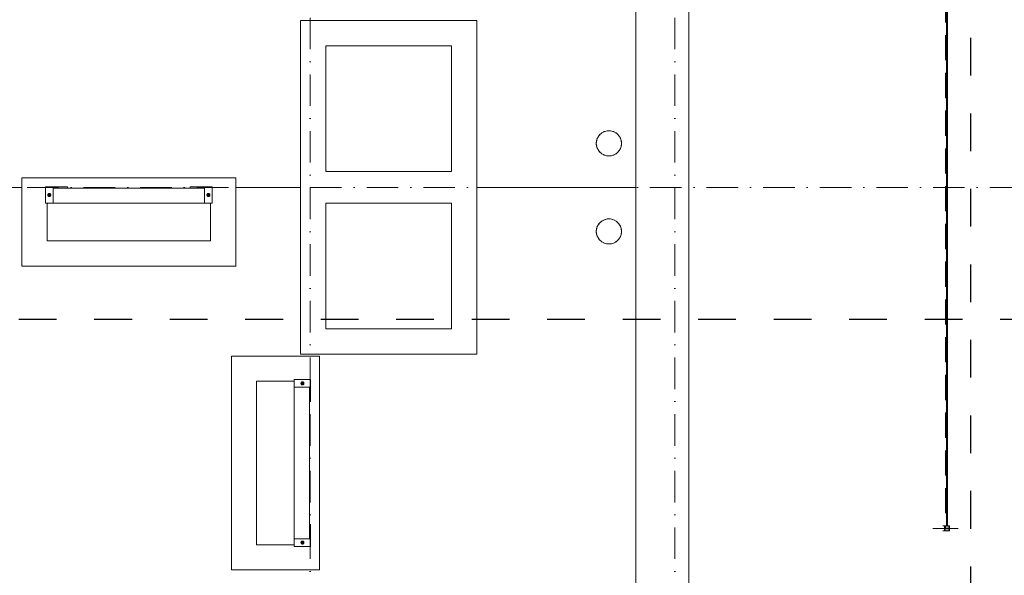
# Model space of a CAD drawing. Header units: millimetres. Extents: x -3176 to 162662, y -36434 to 57907.
# Tile 139 of 155: x 148569 to 156394, y 19523 to 23938. Entities that reach past the tile are written whole.
import ezdxf

# ---------------------------------------------------------------- set-up
doc = ezdxf.new("R2010")
doc.units = ezdxf.units.MM
for name, pattern in [('1-Sheet - 32170-CIV-6170-DW-2035-015-01 - RZUTY$0$A_Dash_3_0mm', [60, 30, -30]), ('1-Sheet - 32170-CIV-6170-DW-2035-015-01 - RZUTY$0$A_Dash_Dot_2_5mm_Axis', [45, 25, -10, 0, -10]), ('1-Sheet - 32170-CIV-6170-DW-2035-015-01 - RZUTY$0$A_Hidden_2_0mm', [30, 20, -10])]:
    doc.linetypes.add(name, pattern=pattern)
doc.layers.get('0').update_dxf_attribs({"lineweight": 5})
for name, color, linetype, lineweight in [('1-Sheet - 32170-CIV-6170-DW-2035-015-01 - RZUTY$0$A-DETL', 8, 'Continuous', 0), ('1-Sheet - 32170-CIV-6170-DW-2035-015-01 - RZUTY$0$A-DETL-MBND', 5, 'Continuous', 9), ('1-Sheet - 32170-CIV-6170-DW-2035-015-01 - RZUTY$0$G-ANNO-SYMB', 8, 'Continuous', 0), ('1-Sheet - 32170-CIV-6170-DW-2035-015-01 - RZUTY$0$S-GRID', 8, 'Continuous', 0)]:
    doc.layers.add(name, color=color, linetype=linetype, lineweight=lineweight)

# ---------------------------------------------------------------- blocks, each defined once
blk = doc.blocks.new('1-Sheet - 32170-CIV-6170-DW-2035-015-01 - RZUTY$0$A_Roof_Linear_Guard_System - Pole_4x4_H_50_L_150-1176524-B2_101_AG_DACH - Dep_PW')
at = {"layer": '1-Sheet - 32170-CIV-6170-DW-2035-015-01 - RZUTY$0$A-DETL-MBND'}
for p, q in [((6554.72, -130), (6554.72, -547)), ((6555.72, -547), (6555.72, -130)), ((6553.16, -547), (6551.99, -547)), ((6553.16, -547), (6553.16, -551)), ((6554.22, -547), (6553.16, -547)), ((6554.22, -547), (6554.22, -551)), ((6556.22, -547), (6554.22, -547)), ((6557.16, -547), (6556.22, -547)), ((6556.22, -551), (6556.22, -547)), ((6557.16, -551), (6557.16, -547)), ((6551.99, -551), (6553.16, -551)), ((6553.16, -551), (6554.22, -551)), ((6554.22, -551), (6556.22, -551)), ((6556.22, -551), (6557.16, -551))]:
    blk.add_line(p, q, dxfattribs=at)
blk = doc.blocks.new('1-Sheet - 32170-CIV-6170-DW-2035-015-01 - RZUTY')
at = {"layer": '1-Sheet - 32170-CIV-6170-DW-2035-015-01 - RZUTY$0$A-DETL', "linetype": '1-Sheet - 32170-CIV-6170-DW-2035-015-01 - RZUTY$0$A_Hidden_2_0mm'}
for p, q in [((12143.49, 293), (12143.49, -549)), ((12153.49, -549), (12133.49, -549))]:
    blk.add_line(p, q, dxfattribs=at)
at = {"layer": '1-Sheet - 32170-CIV-6170-DW-2035-015-01 - RZUTY$0$A-DETL-MBND'}
for p, q in [((11897.49, 34.5), (11897.49, -749)), ((11939.49, -707), (11939.49, 34.5)), ((11630.99, -410.5), (11630.99, -145.5)), ((11630.99, -145.5), (11770.99, -145.5)), ((11770.99, -145.5), (11770.99, -410.5)), ((11650.99, -165.5), (11650.99, -265.5)), ((11750.99, -165.5), (11650.99, -165.5)), ((11750.99, -265.5), (11750.99, -165.5)), ((11650.99, -265.5), (11750.99, -265.5)), ((11409.49, -340.5), (11409.49, -270.5)), ((11409.49, -270.5), (11579.49, -270.5)), ((11579.49, -270.5), (11579.49, -340.5)), ((11409.49, -278), (11359.35, -278)), ((11428.24, -277.5), (11428.24, -290.5)), ((11445.74, -277.5), (11428.24, -277.5)), ((11428.24, -277.5), (11428.24, -290.5)), ((11445.74, -277.5), (11428.24, -277.5)), ((11434.24, -290.5), (11434.24, -278.5)), ((11554.74, -278.5), (11434.24, -278.5)), ((11434.24, -290.5), (11434.24, -278.5)), ((11554.74, -278.5), (11434.24, -278.5)), ((11445.74, -278.5), (11445.74, -277.5)), ((11445.74, -278.5), (11445.74, -277.5)), ((11560.74, -277.5), (11543.24, -277.5)), ((11543.24, -277.5), (11543.24, -278.5)), ((11560.74, -277.5), (11543.24, -277.5)), ((11543.24, -277.5), (11543.24, -278.5)), ((11554.74, -278.5), (11554.74, -290.5)), ((11554.74, -278.5), (11554.74, -290.5)), ((11560.74, -290.5), (11560.74, -277.5)), ((11560.74, -290.5), (11560.74, -277.5)), ((11630.99, -278), (11579.49, -278)), ((11897.59, -278), (11770.99, -278)), ((11430.04, -284), (11430.07, -283.76)), ((11430.04, -284), (11430.07, -283.76)), ((11430.07, -284.23), (11430.04, -284)), ((11430.04, -284), (11430.07, -284.23)), ((11430.07, -284.23), (11430.04, -284)), ((11430.04, -284), (11430.07, -284.23)), ((11430.07, -283.76), (11430.13, -283.54)), ((11430.13, -283.54), (11430.07, -283.76)), ((11430.07, -283.76), (11430.13, -283.54)), ((11430.13, -283.54), (11430.07, -283.76)), ((11430.13, -284.46), (11430.07, -284.23)), ((11430.07, -284.23), (11430.13, -284.46)), ((11430.13, -284.46), (11430.07, -284.23)), ((11430.07, -284.23), (11430.13, -284.46)), ((11430.13, -283.54), (11430.24, -283.33)), ((11430.24, -283.33), (11430.13, -283.54)), ((11430.13, -283.54), (11430.24, -283.33)), ((11430.24, -283.33), (11430.13, -283.54)), ((11430.24, -284.66), (11430.13, -284.46)), ((11430.13, -284.46), (11430.24, -284.66)), ((11430.24, -284.66), (11430.13, -284.46)), ((11430.13, -284.46), (11430.24, -284.66)), ((11430.24, -283.33), (11430.39, -283.15)), ((11430.39, -283.15), (11430.24, -283.33)), ((11430.24, -283.33), (11430.39, -283.15)), ((11430.39, -283.15), (11430.24, -283.33)), ((11430.39, -284.85), (11430.24, -284.66)), ((11430.24, -284.66), (11430.39, -284.85)), ((11430.39, -284.85), (11430.24, -284.66)), ((11430.24, -284.66), (11430.39, -284.85)), ((11430.29, -283.45), (11431.24, -282.9)), ((11430.29, -283.45), (11431.24, -282.9)), ((11430.29, -284.55), (11430.29, -283.45)), ((11430.29, -284.55), (11430.29, -283.45)), ((11431.24, -285.09), (11430.29, -284.55)), ((11431.24, -285.09), (11430.29, -284.55)), ((11430.39, -283.15), (11430.58, -283)), ((11430.58, -283), (11430.39, -283.15)), ((11430.39, -283.15), (11430.58, -283)), ((11430.58, -283), (11430.39, -283.15)), ((11430.58, -285), (11430.39, -284.85)), ((11430.39, -284.85), (11430.58, -285)), ((11430.58, -285), (11430.39, -284.85)), ((11430.39, -284.85), (11430.58, -285)), ((11430.58, -283), (11430.78, -282.89)), ((11430.78, -282.89), (11430.58, -283)), ((11430.58, -283), (11430.78, -282.89)), ((11430.78, -282.89), (11430.58, -283)), ((11430.78, -285.11), (11430.58, -285)), ((11430.58, -285), (11430.78, -285.11)), ((11430.78, -285.11), (11430.58, -285)), ((11430.58, -285), (11430.78, -285.11)), ((11430.64, -284), (11430.69, -283.77)), ((11430.69, -283.77), (11430.64, -284)), ((11430.64, -284), (11430.69, -283.77)), ((11430.69, -283.77), (11430.64, -284)), ((11430.69, -284.23), (11430.64, -284)), ((11430.64, -284), (11430.69, -284.23)), ((11430.69, -284.23), (11430.64, -284)), ((11430.64, -284), (11430.69, -284.23)), ((11430.69, -283.77), (11430.82, -283.57)), ((11430.69, -283.77), (11430.82, -283.57)), ((11430.82, -284.42), (11430.69, -284.23)), ((11430.82, -284.42), (11430.69, -284.23)), ((11430.78, -282.89), (11431.01, -282.82)), ((11431.01, -282.82), (11430.78, -282.89)), ((11430.78, -282.89), (11431.01, -282.82)), ((11431.01, -282.82), (11430.78, -282.89)), ((11431.01, -285.18), (11430.78, -285.11)), ((11430.78, -285.11), (11431.01, -285.18)), ((11431.01, -285.18), (11430.78, -285.11)), ((11430.78, -285.11), (11431.01, -285.18)), ((11430.81, -283.75), (11431.24, -283.5)), ((11430.81, -283.75), (11431.24, -283.5)), ((11430.81, -284.25), (11430.81, -283.75)), ((11430.81, -284.25), (11430.81, -283.75)), ((11431.24, -284.5), (11430.81, -284.25)), ((11431.24, -284.5), (11430.81, -284.25)), ((11430.82, -283.57), (11431.01, -283.44)), ((11430.82, -283.57), (11431.01, -283.44)), ((11431.01, -284.55), (11430.82, -284.42)), ((11431.01, -284.55), (11430.82, -284.42)), ((11431.01, -282.82), (11431.24, -282.8)), ((11431.24, -282.8), (11431.01, -282.82)), ((11431.01, -282.82), (11431.24, -282.8)), ((11431.24, -282.8), (11431.01, -282.82)), ((11431.01, -283.44), (11431.24, -283.4)), ((11431.24, -283.4), (11431.01, -283.44)), ((11431.01, -283.44), (11431.24, -283.4)), ((11431.24, -283.4), (11431.01, -283.44)), ((11431.24, -284.6), (11431.01, -284.55)), ((11431.01, -284.55), (11431.24, -284.6)), ((11431.24, -284.6), (11431.01, -284.55)), ((11431.01, -284.55), (11431.24, -284.6)), ((11431.24, -285.2), (11431.01, -285.18)), ((11431.01, -285.18), (11431.24, -285.2)), ((11431.24, -285.2), (11431.01, -285.18)), ((11431.01, -285.18), (11431.24, -285.2)), ((11431.24, -282.8), (11431.48, -282.82)), ((11431.48, -282.82), (11431.24, -282.8)), ((11431.24, -282.8), (11431.48, -282.82)), ((11431.48, -282.82), (11431.24, -282.8)), ((11431.24, -282.9), (11432.19, -283.45)), ((11431.24, -282.9), (11432.19, -283.45)), ((11431.24, -283.4), (11431.47, -283.44)), ((11431.47, -283.44), (11431.24, -283.4)), ((11431.24, -283.4), (11431.47, -283.44)), ((11431.47, -283.44), (11431.24, -283.4)), ((11431.24, -283.5), (11431.68, -283.75)), ((11431.24, -283.5), (11431.68, -283.75)), ((11431.68, -284.25), (11431.24, -284.5)), ((11431.68, -284.25), (11431.24, -284.5)), ((11432.19, -284.55), (11431.24, -285.09)), ((11431.47, -284.55), (11431.24, -284.6)), ((11431.24, -284.6), (11431.47, -284.55)), ((11432.19, -284.55), (11431.24, -285.09)), ((11431.47, -284.55), (11431.24, -284.6)), ((11431.24, -284.6), (11431.47, -284.55)), ((11431.48, -285.18), (11431.24, -285.2)), ((11431.24, -285.2), (11431.48, -285.18)), ((11431.48, -285.18), (11431.24, -285.2)), ((11431.24, -285.2), (11431.48, -285.18)), ((11431.47, -283.44), (11431.67, -283.57)), ((11431.47, -283.44), (11431.67, -283.57)), ((11431.67, -284.42), (11431.47, -284.55)), ((11431.67, -284.42), (11431.47, -284.55)), ((11431.48, -282.82), (11431.7, -282.89)), ((11431.7, -282.89), (11431.48, -282.82)), ((11431.48, -282.82), (11431.7, -282.89)), ((11431.7, -282.89), (11431.48, -282.82)), ((11431.7, -285.11), (11431.48, -285.18)), ((11431.48, -285.18), (11431.7, -285.11)), ((11431.7, -285.11), (11431.48, -285.18)), ((11431.48, -285.18), (11431.7, -285.11)), ((11431.67, -283.57), (11431.8, -283.77)), ((11431.67, -283.57), (11431.8, -283.77)), ((11431.8, -284.23), (11431.67, -284.42)), ((11431.8, -284.23), (11431.67, -284.42)), ((11431.68, -283.75), (11431.68, -284.25)), ((11431.68, -283.75), (11431.68, -284.25)), ((11431.7, -282.89), (11431.91, -283)), ((11431.91, -283), (11431.7, -282.89)), ((11431.7, -282.89), (11431.91, -283)), ((11431.91, -283), (11431.7, -282.89)), ((11431.91, -285), (11431.7, -285.11)), ((11431.7, -285.11), (11431.91, -285)), ((11431.91, -285), (11431.7, -285.11)), ((11431.7, -285.11), (11431.91, -285)), ((11431.8, -283.77), (11431.84, -284)), ((11431.84, -284), (11431.8, -283.77)), ((11431.8, -283.77), (11431.84, -284)), ((11431.84, -284), (11431.8, -283.77)), ((11431.84, -284), (11431.8, -284.23)), ((11431.8, -284.23), (11431.84, -284)), ((11431.84, -284), (11431.8, -284.23)), ((11431.8, -284.23), (11431.84, -284)), ((11431.91, -283), (11432.09, -283.15)), ((11432.09, -283.15), (11431.91, -283)), ((11431.91, -283), (11432.09, -283.15)), ((11432.09, -283.15), (11431.91, -283)), ((11432.09, -284.85), (11431.91, -285)), ((11431.91, -285), (11432.09, -284.85)), ((11432.09, -284.85), (11431.91, -285)), ((11431.91, -285), (11432.09, -284.85)), ((11432.09, -283.15), (11432.24, -283.33)), ((11432.24, -283.33), (11432.09, -283.15)), ((11432.09, -283.15), (11432.24, -283.33)), ((11432.24, -283.33), (11432.09, -283.15)), ((11432.24, -284.66), (11432.09, -284.85)), ((11432.09, -284.85), (11432.24, -284.66)), ((11432.24, -284.66), (11432.09, -284.85)), ((11432.09, -284.85), (11432.24, -284.66)), ((11432.19, -283.45), (11432.19, -284.55)), ((11432.19, -283.45), (11432.19, -284.55)), ((11432.24, -283.33), (11432.35, -283.54)), ((11432.35, -283.54), (11432.24, -283.33)), ((11432.24, -283.33), (11432.35, -283.54)), ((11432.35, -283.54), (11432.24, -283.33)), ((11432.35, -284.46), (11432.24, -284.66)), ((11432.24, -284.66), (11432.35, -284.46)), ((11432.35, -284.46), (11432.24, -284.66)), ((11432.24, -284.66), (11432.35, -284.46)), ((11432.35, -283.54), (11432.42, -283.76)), ((11432.42, -283.76), (11432.35, -283.54)), ((11432.35, -283.54), (11432.42, -283.76)), ((11432.42, -283.76), (11432.35, -283.54)), ((11432.42, -284.23), (11432.35, -284.46)), ((11432.35, -284.46), (11432.42, -284.23)), ((11432.42, -284.23), (11432.35, -284.46)), ((11432.35, -284.46), (11432.42, -284.23)), ((11432.42, -283.76), (11432.44, -284)), ((11432.42, -283.76), (11432.44, -284)), ((11432.44, -284), (11432.42, -284.23)), ((11432.42, -284.23), (11432.44, -284)), ((11432.44, -284), (11432.42, -284.23)), ((11432.42, -284.23), (11432.44, -284)), ((11556.54, -284), (11556.57, -283.76)), ((11556.54, -284), (11556.57, -283.76)), ((11556.57, -284.23), (11556.54, -284)), ((11556.54, -284), (11556.57, -284.23)), ((11556.57, -284.23), (11556.54, -284)), ((11556.54, -284), (11556.57, -284.23)), ((11556.57, -283.76), (11556.63, -283.54)), ((11556.63, -283.54), (11556.57, -283.76)), ((11556.57, -283.76), (11556.63, -283.54)), ((11556.63, -283.54), (11556.57, -283.76)), ((11556.63, -284.46), (11556.57, -284.23)), ((11556.57, -284.23), (11556.63, -284.46)), ((11556.63, -284.46), (11556.57, -284.23)), ((11556.57, -284.23), (11556.63, -284.46)), ((11556.63, -283.54), (11556.74, -283.33)), ((11556.74, -283.33), (11556.63, -283.54)), ((11556.63, -283.54), (11556.74, -283.33)), ((11556.74, -283.33), (11556.63, -283.54)), ((11556.74, -284.66), (11556.63, -284.46)), ((11556.63, -284.46), (11556.74, -284.66)), ((11556.74, -284.66), (11556.63, -284.46)), ((11556.63, -284.46), (11556.74, -284.66)), ((11556.74, -283.33), (11556.89, -283.15)), ((11556.89, -283.15), (11556.74, -283.33)), ((11556.74, -283.33), (11556.89, -283.15)), ((11556.89, -283.15), (11556.74, -283.33)), ((11556.89, -284.85), (11556.74, -284.66)), ((11556.74, -284.66), (11556.89, -284.85)), ((11556.89, -284.85), (11556.74, -284.66)), ((11556.74, -284.66), (11556.89, -284.85)), ((11556.79, -283.45), (11557.74, -282.9)), ((11556.79, -283.45), (11557.74, -282.9)), ((11556.79, -284.55), (11556.79, -283.45)), ((11556.79, -284.55), (11556.79, -283.45)), ((11557.74, -285.09), (11556.79, -284.55)), ((11557.74, -285.09), (11556.79, -284.55)), ((11556.89, -283.15), (11557.08, -283)), ((11557.08, -283), (11556.89, -283.15)), ((11556.89, -283.15), (11557.08, -283)), ((11557.08, -283), (11556.89, -283.15)), ((11557.08, -285), (11556.89, -284.85)), ((11556.89, -284.85), (11557.08, -285)), ((11557.08, -285), (11556.89, -284.85)), ((11556.89, -284.85), (11557.08, -285)), ((11557.08, -283), (11557.28, -282.89)), ((11557.28, -282.89), (11557.08, -283)), ((11557.08, -283), (11557.28, -282.89)), ((11557.28, -282.89), (11557.08, -283)), ((11557.28, -285.11), (11557.08, -285)), ((11557.08, -285), (11557.28, -285.11)), ((11557.28, -285.11), (11557.08, -285)), ((11557.08, -285), (11557.28, -285.11)), ((11557.14, -284), (11557.19, -283.77)), ((11557.19, -283.77), (11557.14, -284)), ((11557.14, -284), (11557.19, -283.77)), ((11557.19, -283.77), (11557.14, -284)), ((11557.19, -284.23), (11557.14, -284)), ((11557.14, -284), (11557.19, -284.23)), ((11557.19, -284.23), (11557.14, -284)), ((11557.14, -284), (11557.19, -284.23)), ((11557.19, -283.77), (11557.32, -283.57)), ((11557.19, -283.77), (11557.32, -283.57)), ((11557.32, -284.42), (11557.19, -284.23)), ((11557.32, -284.42), (11557.19, -284.23)), ((11557.28, -282.89), (11557.51, -282.82)), ((11557.51, -282.82), (11557.28, -282.89)), ((11557.28, -282.89), (11557.51, -282.82)), ((11557.51, -282.82), (11557.28, -282.89)), ((11557.51, -285.18), (11557.28, -285.11)), ((11557.28, -285.11), (11557.51, -285.18)), ((11557.51, -285.18), (11557.28, -285.11)), ((11557.28, -285.11), (11557.51, -285.18)), ((11557.31, -283.75), (11557.74, -283.5)), ((11557.31, -283.75), (11557.74, -283.5)), ((11557.31, -284.25), (11557.31, -283.75)), ((11557.31, -284.25), (11557.31, -283.75)), ((11557.74, -284.5), (11557.31, -284.25)), ((11557.74, -284.5), (11557.31, -284.25)), ((11557.32, -283.57), (11557.51, -283.44)), ((11557.32, -283.57), (11557.51, -283.44)), ((11557.51, -284.55), (11557.32, -284.42)), ((11557.51, -284.55), (11557.32, -284.42)), ((11557.51, -282.82), (11557.74, -282.8)), ((11557.74, -282.8), (11557.51, -282.82)), ((11557.51, -282.82), (11557.74, -282.8)), ((11557.74, -282.8), (11557.51, -282.82)), ((11557.51, -283.44), (11557.74, -283.4)), ((11557.74, -283.4), (11557.51, -283.44)), ((11557.51, -283.44), (11557.74, -283.4)), ((11557.74, -283.4), (11557.51, -283.44)), ((11557.74, -284.6), (11557.51, -284.55)), ((11557.51, -284.55), (11557.74, -284.6)), ((11557.74, -284.6), (11557.51, -284.55)), ((11557.51, -284.55), (11557.74, -284.6)), ((11557.74, -285.2), (11557.51, -285.18)), ((11557.51, -285.18), (11557.74, -285.2)), ((11557.74, -285.2), (11557.51, -285.18)), ((11557.51, -285.18), (11557.74, -285.2)), ((11557.74, -282.8), (11557.98, -282.82)), ((11557.98, -282.82), (11557.74, -282.8)), ((11557.74, -282.8), (11557.98, -282.82)), ((11557.98, -282.82), (11557.74, -282.8)), ((11557.74, -282.9), (11558.69, -283.45)), ((11557.74, -282.9), (11558.69, -283.45)), ((11557.74, -283.4), (11557.97, -283.44)), ((11557.97, -283.44), (11557.74, -283.4)), ((11557.74, -283.4), (11557.97, -283.44)), ((11557.97, -283.44), (11557.74, -283.4)), ((11557.74, -283.5), (11558.18, -283.75)), ((11557.74, -283.5), (11558.18, -283.75)), ((11558.18, -284.25), (11557.74, -284.5)), ((11558.18, -284.25), (11557.74, -284.5)), ((11558.69, -284.55), (11557.74, -285.09)), ((11557.97, -284.55), (11557.74, -284.6)), ((11557.74, -284.6), (11557.97, -284.55)), ((11558.69, -284.55), (11557.74, -285.09)), ((11557.97, -284.55), (11557.74, -284.6)), ((11557.74, -284.6), (11557.97, -284.55)), ((11557.98, -285.18), (11557.74, -285.2)), ((11557.74, -285.2), (11557.98, -285.18)), ((11557.98, -285.18), (11557.74, -285.2)), ((11557.74, -285.2), (11557.98, -285.18)), ((11557.97, -283.44), (11558.17, -283.57)), ((11557.97, -283.44), (11558.17, -283.57)), ((11558.17, -284.42), (11557.97, -284.55)), ((11558.17, -284.42), (11557.97, -284.55)), ((11557.98, -282.82), (11558.2, -282.89)), ((11558.2, -282.89), (11557.98, -282.82)), ((11557.98, -282.82), (11558.2, -282.89)), ((11558.2, -282.89), (11557.98, -282.82)), ((11558.2, -285.11), (11557.98, -285.18)), ((11557.98, -285.18), (11558.2, -285.11)), ((11558.2, -285.11), (11557.98, -285.18)), ((11557.98, -285.18), (11558.2, -285.11)), ((11558.17, -283.57), (11558.3, -283.77)), ((11558.17, -283.57), (11558.3, -283.77)), ((11558.3, -284.23), (11558.17, -284.42)), ((11558.3, -284.23), (11558.17, -284.42)), ((11558.18, -283.75), (11558.18, -284.25)), ((11558.18, -283.75), (11558.18, -284.25)), ((11558.2, -282.89), (11558.41, -283)), ((11558.2, -282.89), (11558.41, -283)), ((11558.41, -285), (11558.2, -285.11)), ((11558.2, -285.11), (11558.41, -285)), ((11558.41, -285), (11558.2, -285.11)), ((11558.2, -285.11), (11558.41, -285)), ((11558.41, -283), (11558.28, -282.93)), ((11558.41, -283), (11558.28, -282.93)), ((11558.3, -283.77), (11558.34, -284)), ((11558.34, -284), (11558.3, -283.77)), ((11558.3, -283.77), (11558.34, -284)), ((11558.34, -284), (11558.3, -283.77)), ((11558.34, -284), (11558.3, -284.23)), ((11558.3, -284.23), (11558.34, -284)), ((11558.34, -284), (11558.3, -284.23)), ((11558.3, -284.23), (11558.34, -284)), ((11558.41, -283), (11558.59, -283.15)), ((11558.59, -283.15), (11558.41, -283)), ((11558.41, -283), (11558.59, -283.15)), ((11558.59, -283.15), (11558.41, -283)), ((11558.59, -284.85), (11558.41, -285)), ((11558.41, -285), (11558.59, -284.85)), ((11558.59, -284.85), (11558.41, -285)), ((11558.41, -285), (11558.59, -284.85)), ((11558.59, -283.15), (11558.74, -283.33)), ((11558.74, -283.33), (11558.59, -283.15)), ((11558.59, -283.15), (11558.74, -283.33)), ((11558.74, -283.33), (11558.59, -283.15)), ((11558.74, -284.66), (11558.59, -284.85)), ((11558.59, -284.85), (11558.74, -284.66)), ((11558.74, -284.66), (11558.59, -284.85)), ((11558.59, -284.85), (11558.74, -284.66)), ((11558.69, -283.45), (11558.69, -284.55)), ((11558.69, -283.45), (11558.69, -284.55)), ((11558.74, -283.33), (11558.85, -283.54)), ((11558.85, -283.54), (11558.74, -283.33)), ((11558.74, -283.33), (11558.85, -283.54)), ((11558.85, -283.54), (11558.74, -283.33)), ((11558.85, -284.46), (11558.74, -284.66)), ((11558.74, -284.66), (11558.85, -284.46)), ((11558.85, -284.46), (11558.74, -284.66)), ((11558.74, -284.66), (11558.85, -284.46)), ((11558.85, -283.54), (11558.92, -283.76)), ((11558.92, -283.76), (11558.85, -283.54)), ((11558.85, -283.54), (11558.92, -283.76)), ((11558.92, -283.76), (11558.85, -283.54)), ((11558.92, -284.23), (11558.85, -284.46)), ((11558.85, -284.46), (11558.92, -284.23)), ((11558.92, -284.23), (11558.85, -284.46)), ((11558.85, -284.46), (11558.92, -284.23)), ((11558.92, -283.76), (11558.94, -284)), ((11558.92, -283.76), (11558.94, -284)), ((11558.94, -284), (11558.92, -284.23)), ((11558.92, -284.23), (11558.94, -284)), ((11558.94, -284), (11558.92, -284.23)), ((11558.92, -284.23), (11558.94, -284)), ((11428.24, -290.5), (11434.18, -290.5)), ((11428.24, -290.5), (11434.18, -290.5)), ((11429.49, -290.5), (11429.49, -320.5)), ((11434.24, -290.5), (11554.74, -290.5)), ((11434.24, -290.5), (11554.74, -290.5)), ((11554.74, -290.5), (11560.74, -290.5)), ((11554.74, -290.5), (11560.74, -290.5)), ((11559.49, -320.5), (11559.49, -290.5)), ((11750.99, -290.5), (11650.99, -290.5)), ((11650.99, -290.5), (11650.99, -390.5)), ((11750.99, -390.5), (11750.99, -290.5)), ((11429.49, -320.5), (11559.49, -320.5)), ((11579.49, -340.5), (11409.49, -340.5)), ((11650.99, -390.5), (11750.99, -390.5)), ((11575.99, -412), (11645.99, -412)), ((11575.99, -582), (11575.99, -412)), ((11770.99, -410.5), (11630.99, -410.5)), ((11645.99, -412), (11645.99, -582)), ((11625.99, -432), (11595.99, -432)), ((11595.99, -432), (11595.99, -562)), ((11638.99, -430.75), (11625.99, -430.75)), ((11625.99, -430.75), (11625.99, -436.75)), ((11638.99, -430.75), (11625.99, -430.75)), ((11625.99, -430.75), (11625.99, -436.75)), ((11625.99, -436.75), (11637.99, -436.75)), ((11625.99, -436.75), (11625.99, -557.25)), ((11625.99, -436.75), (11637.99, -436.75)), ((11625.99, -436.75), (11625.99, -557.25)), ((11631.29, -433.75), (11631.32, -433.51)), ((11631.29, -433.75), (11631.32, -433.51)), ((11631.32, -433.98), (11631.29, -433.75)), ((11631.32, -433.98), (11631.29, -433.75)), ((11631.32, -433.51), (11631.38, -433.29)), ((11631.38, -433.29), (11631.32, -433.51)), ((11631.32, -433.51), (11631.38, -433.29)), ((11631.38, -433.29), (11631.32, -433.51)), ((11631.38, -434.21), (11631.32, -433.98)), ((11631.32, -433.98), (11631.38, -434.21)), ((11631.38, -434.21), (11631.32, -433.98)), ((11631.32, -433.98), (11631.38, -434.21)), ((11631.38, -433.29), (11631.49, -433.08)), ((11631.49, -433.08), (11631.38, -433.29)), ((11631.38, -433.29), (11631.49, -433.08)), ((11631.49, -433.08), (11631.38, -433.29)), ((11631.49, -434.41), (11631.38, -434.21)), ((11631.38, -434.21), (11631.49, -434.41)), ((11631.49, -434.41), (11631.38, -434.21)), ((11631.38, -434.21), (11631.49, -434.41)), ((11631.4, -433.75), (11631.95, -432.8)), ((11631.4, -433.75), (11631.95, -432.8)), ((11631.95, -434.7), (11631.4, -433.75)), ((11631.95, -434.7), (11631.4, -433.75)), ((11631.49, -433.08), (11631.64, -432.9)), ((11631.64, -432.9), (11631.49, -433.08)), ((11631.49, -433.08), (11631.64, -432.9)), ((11631.64, -432.9), (11631.49, -433.08)), ((11631.64, -434.6), (11631.49, -434.41)), ((11631.49, -434.41), (11631.64, -434.6)), ((11631.64, -434.6), (11631.49, -434.41)), ((11631.49, -434.41), (11631.64, -434.6)), ((11631.64, -432.9), (11631.83, -432.75)), ((11631.83, -432.75), (11631.64, -432.9)), ((11631.64, -432.9), (11631.83, -432.75)), ((11631.83, -432.75), (11631.64, -432.9)), ((11631.83, -434.75), (11631.64, -434.6)), ((11631.64, -434.6), (11631.83, -434.75)), ((11631.83, -434.75), (11631.64, -434.6)), ((11631.64, -434.6), (11631.83, -434.75)), ((11631.83, -432.75), (11632.03, -432.64)), ((11632.03, -432.64), (11631.83, -432.75)), ((11631.83, -432.75), (11632.03, -432.64)), ((11632.03, -432.64), (11631.83, -432.75)), ((11632.03, -434.86), (11631.83, -434.75)), ((11631.83, -434.75), (11632.03, -434.86)), ((11632.03, -434.86), (11631.83, -434.75)), ((11631.83, -434.75), (11632.03, -434.86)), ((11631.89, -433.75), (11631.94, -433.52)), ((11631.89, -433.75), (11631.94, -433.52)), ((11631.94, -433.98), (11631.89, -433.75)), ((11631.94, -433.98), (11631.89, -433.75)), ((11631.94, -433.52), (11632.07, -433.32)), ((11631.94, -433.52), (11632.07, -433.32)), ((11632.07, -434.17), (11631.94, -433.98)), ((11631.94, -433.98), (11632.07, -434.17)), ((11632.07, -434.17), (11631.94, -433.98)), ((11631.94, -433.98), (11632.07, -434.17)), ((11631.95, -432.8), (11633.04, -432.8)), ((11631.95, -432.8), (11633.04, -432.8)), ((11633.04, -434.7), (11631.95, -434.7)), ((11633.04, -434.7), (11631.95, -434.7)), ((11631.99, -433.75), (11632.24, -433.32)), ((11631.99, -433.75), (11632.24, -433.32)), ((11632.24, -434.18), (11631.99, -433.75)), ((11632.24, -434.18), (11631.99, -433.75)), ((11632.03, -432.64), (11632.26, -432.57)), ((11632.26, -432.57), (11632.03, -432.64)), ((11632.03, -432.64), (11632.26, -432.57)), ((11632.26, -432.57), (11632.03, -432.64)), ((11632.26, -434.93), (11632.03, -434.86)), ((11632.03, -434.86), (11632.26, -434.93)), ((11632.26, -434.93), (11632.03, -434.86)), ((11632.03, -434.86), (11632.26, -434.93)), ((11632.07, -433.32), (11632.26, -433.19)), ((11632.26, -433.19), (11632.07, -433.32)), ((11632.07, -433.32), (11632.26, -433.19)), ((11632.26, -433.19), (11632.07, -433.32)), ((11632.26, -434.3), (11632.07, -434.17)), ((11632.07, -434.17), (11632.26, -434.3)), ((11632.26, -434.3), (11632.07, -434.17)), ((11632.07, -434.17), (11632.26, -434.3)), ((11632.24, -433.32), (11632.74, -433.32)), ((11632.24, -433.32), (11632.74, -433.32)), ((11632.74, -434.18), (11632.24, -434.18)), ((11632.74, -434.18), (11632.24, -434.18)), ((11632.26, -432.57), (11632.49, -432.55)), ((11632.26, -432.57), (11632.49, -432.55)), ((11632.26, -433.19), (11632.49, -433.15)), ((11632.49, -433.15), (11632.26, -433.19)), ((11632.26, -433.19), (11632.49, -433.15)), ((11632.49, -433.15), (11632.26, -433.19)), ((11632.49, -434.35), (11632.26, -434.3)), ((11632.49, -434.35), (11632.26, -434.3)), ((11632.49, -434.95), (11632.26, -434.93)), ((11632.26, -434.93), (11632.49, -434.95)), ((11632.49, -434.95), (11632.26, -434.93)), ((11632.26, -434.93), (11632.49, -434.95)), ((11632.49, -432.55), (11632.73, -432.57)), ((11632.49, -432.55), (11632.73, -432.57)), ((11632.49, -433.15), (11632.72, -433.19)), ((11632.72, -433.19), (11632.49, -433.15)), ((11632.49, -433.15), (11632.72, -433.19)), ((11632.72, -433.19), (11632.49, -433.15)), ((11632.72, -434.3), (11632.49, -434.35)), ((11632.72, -434.3), (11632.49, -434.35)), ((11632.73, -434.93), (11632.49, -434.95)), ((11632.49, -434.95), (11632.73, -434.93)), ((11632.73, -434.93), (11632.49, -434.95)), ((11632.49, -434.95), (11632.73, -434.93)), ((11632.72, -433.19), (11632.92, -433.32)), ((11632.92, -433.32), (11632.72, -433.19)), ((11632.72, -433.19), (11632.92, -433.32)), ((11632.92, -433.32), (11632.72, -433.19)), ((11632.92, -434.17), (11632.72, -434.3)), ((11632.92, -434.17), (11632.72, -434.3)), ((11632.73, -432.57), (11632.95, -432.64)), ((11632.95, -432.64), (11632.73, -432.57)), ((11632.73, -432.57), (11632.95, -432.64)), ((11632.95, -432.64), (11632.73, -432.57)), ((11632.95, -434.86), (11632.73, -434.93)), ((11632.73, -434.93), (11632.95, -434.86)), ((11632.95, -434.86), (11632.73, -434.93)), ((11632.73, -434.93), (11632.95, -434.86)), ((11632.74, -433.32), (11632.99, -433.75)), ((11632.74, -433.32), (11632.99, -433.75)), ((11632.99, -433.75), (11632.74, -434.18)), ((11632.99, -433.75), (11632.74, -434.18)), ((11632.92, -433.32), (11633.05, -433.52)), ((11632.92, -433.32), (11633.05, -433.52)), ((11633.05, -433.98), (11632.92, -434.17)), ((11633.05, -433.98), (11632.92, -434.17)), ((11632.95, -432.64), (11633.16, -432.75)), ((11633.16, -432.75), (11632.95, -432.64)), ((11632.95, -432.64), (11633.16, -432.75)), ((11633.16, -432.75), (11632.95, -432.64)), ((11633.16, -434.75), (11632.95, -434.86)), ((11632.95, -434.86), (11633.16, -434.75)), ((11633.16, -434.75), (11632.95, -434.86)), ((11632.95, -434.86), (11633.16, -434.75)), ((11633.04, -432.8), (11633.59, -433.75)), ((11633.04, -432.8), (11633.59, -433.75)), ((11633.59, -433.75), (11633.04, -434.7)), ((11633.59, -433.75), (11633.04, -434.7)), ((11633.05, -433.52), (11633.09, -433.75)), ((11633.05, -433.52), (11633.09, -433.75)), ((11633.09, -433.75), (11633.05, -433.98)), ((11633.09, -433.75), (11633.05, -433.98)), ((11633.16, -432.75), (11633.34, -432.9)), ((11633.34, -432.9), (11633.16, -432.75)), ((11633.16, -432.75), (11633.34, -432.9)), ((11633.34, -432.9), (11633.16, -432.75)), ((11633.34, -434.6), (11633.16, -434.75)), ((11633.16, -434.75), (11633.34, -434.6)), ((11633.34, -434.6), (11633.16, -434.75)), ((11633.16, -434.75), (11633.34, -434.6)), ((11633.34, -432.9), (11633.49, -433.08)), ((11633.49, -433.08), (11633.34, -432.9)), ((11633.34, -432.9), (11633.49, -433.08)), ((11633.49, -433.08), (11633.34, -432.9)), ((11633.49, -434.41), (11633.34, -434.6)), ((11633.34, -434.6), (11633.49, -434.41)), ((11633.49, -434.41), (11633.34, -434.6)), ((11633.34, -434.6), (11633.49, -434.41)), ((11633.49, -433.08), (11633.6, -433.29)), ((11633.6, -433.29), (11633.49, -433.08)), ((11633.49, -433.08), (11633.6, -433.29)), ((11633.6, -433.29), (11633.49, -433.08)), ((11633.6, -434.21), (11633.49, -434.41)), ((11633.49, -434.41), (11633.6, -434.21)), ((11633.6, -434.21), (11633.49, -434.41)), ((11633.49, -434.41), (11633.6, -434.21)), ((11633.6, -433.29), (11633.67, -433.51)), ((11633.67, -433.51), (11633.6, -433.29)), ((11633.6, -433.29), (11633.67, -433.51)), ((11633.67, -433.51), (11633.6, -433.29)), ((11633.67, -433.98), (11633.6, -434.21)), ((11633.6, -434.21), (11633.67, -433.98)), ((11633.67, -433.98), (11633.6, -434.21)), ((11633.6, -434.21), (11633.67, -433.98)), ((11633.67, -433.51), (11633.69, -433.75)), ((11633.69, -433.75), (11633.67, -433.51)), ((11633.67, -433.51), (11633.69, -433.75)), ((11633.69, -433.75), (11633.67, -433.51)), ((11633.69, -433.75), (11633.67, -433.98)), ((11633.67, -433.98), (11633.69, -433.75)), ((11633.69, -433.75), (11633.67, -433.98)), ((11633.67, -433.98), (11633.69, -433.75)), ((11637.99, -557.25), (11637.99, -436.75)), ((11637.99, -557.25), (11637.99, -436.75)), ((11638.99, -448.25), (11638.99, -430.75)), ((11638.99, -448.25), (11638.99, -430.75)), ((11637.99, -448.25), (11638.99, -448.25)), ((11637.99, -448.25), (11638.99, -448.25)), ((11638.99, -545.75), (11637.99, -545.75)), ((11638.99, -545.75), (11637.99, -545.75)), ((11638.99, -563.25), (11638.99, -545.75)), ((11638.99, -563.25), (11638.99, -545.75)), ((11595.99, -562), (11625.99, -562)), ((11637.99, -557.25), (11625.99, -557.25)), ((11625.99, -557.25), (11625.99, -563.25)), ((11637.99, -557.25), (11625.99, -557.25)), ((11625.99, -557.25), (11625.99, -563.25)), ((11625.99, -563.25), (11638.99, -563.25)), ((11625.99, -563.25), (11638.99, -563.25)), ((11631.29, -560.25), (11631.32, -560.01)), ((11631.29, -560.25), (11631.32, -560.01)), ((11631.32, -560.48), (11631.29, -560.25)), ((11631.32, -560.48), (11631.29, -560.25)), ((11631.32, -560.01), (11631.38, -559.79)), ((11631.38, -559.79), (11631.32, -560.01)), ((11631.32, -560.01), (11631.38, -559.79)), ((11631.38, -559.79), (11631.32, -560.01)), ((11631.38, -560.71), (11631.32, -560.48)), ((11631.32, -560.48), (11631.38, -560.71)), ((11631.38, -560.71), (11631.32, -560.48)), ((11631.32, -560.48), (11631.38, -560.71)), ((11631.38, -559.79), (11631.49, -559.58)), ((11631.49, -559.58), (11631.38, -559.79)), ((11631.38, -559.79), (11631.49, -559.58)), ((11631.49, -559.58), (11631.38, -559.79)), ((11631.49, -560.91), (11631.38, -560.71)), ((11631.38, -560.71), (11631.49, -560.91)), ((11631.49, -560.91), (11631.38, -560.71)), ((11631.38, -560.71), (11631.49, -560.91)), ((11631.4, -560.25), (11631.95, -559.3)), ((11631.4, -560.25), (11631.95, -559.3)), ((11631.95, -561.2), (11631.4, -560.25)), ((11631.95, -561.2), (11631.4, -560.25)), ((11631.49, -559.58), (11631.64, -559.4)), ((11631.64, -559.4), (11631.49, -559.58)), ((11631.49, -559.58), (11631.64, -559.4)), ((11631.64, -559.4), (11631.49, -559.58)), ((11631.64, -561.1), (11631.49, -560.91)), ((11631.64, -561.1), (11631.49, -560.91)), ((11631.53, -560.96), (11631.64, -561.1)), ((11631.53, -560.96), (11631.64, -561.1)), ((11631.64, -559.4), (11631.83, -559.25)), ((11631.83, -559.25), (11631.64, -559.4)), ((11631.64, -559.4), (11631.83, -559.25)), ((11631.83, -559.25), (11631.64, -559.4)), ((11631.83, -561.25), (11631.64, -561.1)), ((11631.64, -561.1), (11631.83, -561.25)), ((11631.83, -561.25), (11631.64, -561.1)), ((11631.64, -561.1), (11631.83, -561.25)), ((11631.83, -559.25), (11632.03, -559.14)), ((11632.03, -559.14), (11631.83, -559.25)), ((11631.83, -559.25), (11632.03, -559.14)), ((11632.03, -559.14), (11631.83, -559.25)), ((11632.03, -561.36), (11631.83, -561.25)), ((11631.83, -561.25), (11632.03, -561.36)), ((11632.03, -561.36), (11631.83, -561.25)), ((11631.83, -561.25), (11632.03, -561.36)), ((11631.89, -560.25), (11631.94, -560.02)), ((11631.89, -560.25), (11631.94, -560.02)), ((11631.94, -560.48), (11631.89, -560.25)), ((11631.94, -560.48), (11631.89, -560.25)), ((11631.94, -560.02), (11632.07, -559.82)), ((11631.94, -560.02), (11632.07, -559.82)), ((11632.07, -560.67), (11631.94, -560.48)), ((11631.94, -560.48), (11632.07, -560.67)), ((11632.07, -560.67), (11631.94, -560.48)), ((11631.94, -560.48), (11632.07, -560.67)), ((11631.95, -559.3), (11633.04, -559.3)), ((11631.95, -559.3), (11633.04, -559.3)), ((11633.04, -561.2), (11631.95, -561.2)), ((11633.04, -561.2), (11631.95, -561.2)), ((11631.99, -560.25), (11632.24, -559.82)), ((11631.99, -560.25), (11632.24, -559.82)), ((11632.24, -560.68), (11631.99, -560.25)), ((11632.24, -560.68), (11631.99, -560.25)), ((11632.03, -559.14), (11632.26, -559.07)), ((11632.03, -559.14), (11632.26, -559.07)), ((11632.2, -559.09), (11632.03, -559.14)), ((11632.2, -559.09), (11632.03, -559.14)), ((11632.26, -561.43), (11632.03, -561.36)), ((11632.03, -561.36), (11632.26, -561.43)), ((11632.26, -561.43), (11632.03, -561.36)), ((11632.03, -561.36), (11632.26, -561.43)), ((11632.07, -559.82), (11632.26, -559.69)), ((11632.26, -559.69), (11632.07, -559.82)), ((11632.07, -559.82), (11632.26, -559.69)), ((11632.26, -559.69), (11632.07, -559.82)), ((11632.26, -560.8), (11632.07, -560.67)), ((11632.07, -560.67), (11632.26, -560.8)), ((11632.26, -560.8), (11632.07, -560.67)), ((11632.07, -560.67), (11632.26, -560.8)), ((11632.24, -559.82), (11632.74, -559.82)), ((11632.24, -559.82), (11632.74, -559.82)), ((11632.74, -560.68), (11632.24, -560.68)), ((11632.74, -560.68), (11632.24, -560.68)), ((11632.26, -559.07), (11632.49, -559.05)), ((11632.26, -559.07), (11632.49, -559.05)), ((11632.26, -559.69), (11632.49, -559.65)), ((11632.26, -559.69), (11632.49, -559.65)), ((11632.4, -559.67), (11632.26, -559.69)), ((11632.4, -559.67), (11632.26, -559.69)), ((11632.49, -560.85), (11632.26, -560.8)), ((11632.49, -560.85), (11632.26, -560.8)), ((11632.49, -561.45), (11632.26, -561.43)), ((11632.26, -561.43), (11632.49, -561.45)), ((11632.49, -561.45), (11632.26, -561.43)), ((11632.26, -561.43), (11632.49, -561.45)), ((11632.49, -559.05), (11632.73, -559.07)), ((11632.49, -559.05), (11632.73, -559.07)), ((11632.49, -559.65), (11632.72, -559.69)), ((11632.72, -559.69), (11632.49, -559.65)), ((11632.49, -559.65), (11632.72, -559.69)), ((11632.72, -559.69), (11632.49, -559.65)), ((11632.72, -560.8), (11632.49, -560.85)), ((11632.72, -560.8), (11632.49, -560.85)), ((11632.73, -561.43), (11632.49, -561.45)), ((11632.49, -561.45), (11632.73, -561.43)), ((11632.73, -561.43), (11632.49, -561.45)), ((11632.49, -561.45), (11632.73, -561.43)), ((11632.72, -559.69), (11632.92, -559.82)), ((11632.92, -559.82), (11632.72, -559.69)), ((11632.72, -559.69), (11632.92, -559.82)), ((11632.92, -559.82), (11632.72, -559.69)), ((11632.92, -560.67), (11632.72, -560.8)), ((11632.92, -560.67), (11632.72, -560.8)), ((11632.73, -559.07), (11632.95, -559.14)), ((11632.73, -559.07), (11632.95, -559.14)), ((11632.95, -561.36), (11632.73, -561.43)), ((11632.73, -561.43), (11632.95, -561.36)), ((11632.95, -561.36), (11632.73, -561.43)), ((11632.73, -561.43), (11632.95, -561.36)), ((11632.74, -559.82), (11632.99, -560.25)), ((11632.74, -559.82), (11632.99, -560.25)), ((11632.99, -560.25), (11632.74, -560.68)), ((11632.99, -560.25), (11632.74, -560.68)), ((11632.95, -559.14), (11632.79, -559.09)), ((11632.95, -559.14), (11632.79, -559.09)), ((11632.92, -559.82), (11633.05, -560.02)), ((11632.92, -559.82), (11633.05, -560.02)), ((11633.05, -560.48), (11632.92, -560.67)), ((11633.05, -560.48), (11632.92, -560.67)), ((11632.95, -559.14), (11633.16, -559.25)), ((11633.16, -559.25), (11632.95, -559.14)), ((11632.95, -559.14), (11633.16, -559.25)), ((11633.16, -559.25), (11632.95, -559.14)), ((11633.16, -561.25), (11632.95, -561.36)), ((11632.95, -561.36), (11633.16, -561.25)), ((11633.16, -561.25), (11632.95, -561.36)), ((11632.95, -561.36), (11633.16, -561.25)), ((11633.04, -559.3), (11633.59, -560.25)), ((11633.04, -559.3), (11633.59, -560.25)), ((11633.59, -560.25), (11633.04, -561.2)), ((11633.59, -560.25), (11633.04, -561.2)), ((11633.05, -560.02), (11633.09, -560.25)), ((11633.05, -560.02), (11633.09, -560.25)), ((11633.09, -560.25), (11633.05, -560.48)), ((11633.09, -560.25), (11633.05, -560.48)), ((11633.16, -559.25), (11633.34, -559.4)), ((11633.34, -559.4), (11633.16, -559.25)), ((11633.16, -559.25), (11633.34, -559.4)), ((11633.34, -559.4), (11633.16, -559.25)), ((11633.34, -561.1), (11633.16, -561.25)), ((11633.16, -561.25), (11633.34, -561.1)), ((11633.34, -561.1), (11633.16, -561.25)), ((11633.16, -561.25), (11633.34, -561.1)), ((11633.34, -559.4), (11633.49, -559.58)), ((11633.49, -559.58), (11633.34, -559.4)), ((11633.34, -559.4), (11633.49, -559.58)), ((11633.49, -559.58), (11633.34, -559.4)), ((11633.49, -560.91), (11633.34, -561.1)), ((11633.49, -560.91), (11633.34, -561.1)), ((11633.34, -561.1), (11633.45, -560.96)), ((11633.34, -561.1), (11633.45, -560.96)), ((11633.49, -559.58), (11633.6, -559.79)), ((11633.6, -559.79), (11633.49, -559.58)), ((11633.49, -559.58), (11633.6, -559.79)), ((11633.6, -559.79), (11633.49, -559.58)), ((11633.6, -560.71), (11633.49, -560.91)), ((11633.49, -560.91), (11633.6, -560.71)), ((11633.6, -560.71), (11633.49, -560.91)), ((11633.49, -560.91), (11633.6, -560.71)), ((11633.6, -559.79), (11633.67, -560.01)), ((11633.67, -560.01), (11633.6, -559.79)), ((11633.6, -559.79), (11633.67, -560.01)), ((11633.67, -560.01), (11633.6, -559.79)), ((11633.67, -560.48), (11633.6, -560.71)), ((11633.6, -560.71), (11633.67, -560.48)), ((11633.67, -560.48), (11633.6, -560.71)), ((11633.6, -560.71), (11633.67, -560.48)), ((11633.67, -560.01), (11633.69, -560.25)), ((11633.69, -560.25), (11633.67, -560.01)), ((11633.67, -560.01), (11633.69, -560.25)), ((11633.69, -560.25), (11633.67, -560.01)), ((11633.69, -560.25), (11633.67, -560.48)), ((11633.67, -560.48), (11633.69, -560.25)), ((11633.69, -560.25), (11633.67, -560.48)), ((11633.67, -560.48), (11633.69, -560.25)), ((11645.99, -582), (11575.99, -582))]:
    blk.add_line(p, q, dxfattribs=at)
at = {"layer": '1-Sheet - 32170-CIV-6170-DW-2035-015-01 - RZUTY$0$A-DETL-MBND', "flags": 128}
for points in [[(11865.99, -243), (11866.28, -240.61), (11867.14, -238.35), (11868.51, -236.37), (11870.31, -234.77), (11872.45, -233.65), (11874.79, -233.07), (11877.2, -233.07), (11879.54, -233.65), (11881.67, -234.77), (11883.48, -236.37), (11884.85, -238.35), (11885.7, -240.61), (11885.99, -243)], [(11885.99, -243), (11885.7, -245.39), (11884.85, -247.65), (11883.48, -249.63), (11881.67, -251.23), (11879.54, -252.35), (11877.2, -252.93), (11874.79, -252.93), (11872.45, -252.35), (11870.31, -251.23), (11868.51, -249.63), (11867.14, -247.65), (11866.28, -245.39), (11865.99, -243)], [(11865.99, -313), (11866.28, -310.61), (11867.14, -308.35), (11868.51, -306.37), (11870.31, -304.77), (11872.45, -303.65), (11874.79, -303.07), (11877.2, -303.07), (11879.54, -303.65), (11881.67, -304.77), (11883.48, -306.37), (11884.85, -308.35), (11885.7, -310.61), (11885.99, -313)], [(11885.99, -313), (11885.7, -315.39), (11884.85, -317.65), (11883.48, -319.63), (11881.67, -321.23), (11879.54, -322.35), (11877.2, -322.93), (11874.79, -322.93), (11872.45, -322.35), (11870.31, -321.23), (11868.51, -319.63), (11867.14, -317.65), (11866.28, -315.39), (11865.99, -313)]]:
    blk.add_lwpolyline(points, dxfattribs=at)
at = {"layer": '1-Sheet - 32170-CIV-6170-DW-2035-015-01 - RZUTY$0$A-DETL-MBND'}
for centre, start, end in [((11875.99, -243), 122.18588, 130.53981), ((11875.99, -243), 107.70692, 115.88563), ((11875.99, -243), 93.20967, 101.31524), ((11875.99, -243), 78.68476, 86.79033), ((11875.99, -243), 64.11437, 72.29308), ((11875.99, -243), 49.46019, 57.81412), ((11875.99, -243), 165.55725, 180), ((11875.99, -243), 151.10835, 160.76522), ((11875.99, -243), 136.65193, 145.37759), ((11875.99, -243), 34.62241, 43.34807), ((11875.99, -243), 19.23478, 28.89165), ((11875.99, -243), 0, 14.44275), ((11875.99, -243), 180, 194.44275), ((11875.99, -243), 199.23478, 208.89165), ((11875.99, -243), 214.62241, 223.34807), ((11875.99, -243), 316.65193, 325.37759), ((11875.99, -243), 331.10835, 340.76522), ((11875.99, -243), 345.55725, 0), ((11875.99, -243), 229.46019, 237.81412), ((11875.99, -243), 244.11437, 252.29308), ((11875.99, -243), 258.68476, 266.79033), ((11875.99, -243), 273.20967, 281.31524), ((11875.99, -243), 287.70692, 295.88563), ((11875.99, -243), 302.18588, 310.53981), ((11875.99, -313), 122.18588, 130.53981), ((11875.99, -313), 107.70692, 115.88563), ((11875.99, -313), 93.20967, 101.31524), ((11875.99, -313), 78.68476, 86.79033), ((11875.99, -313), 64.11437, 72.29308), ((11875.99, -313), 49.46019, 57.81412), ((11875.99, -313), 165.55725, 180), ((11875.99, -313), 180, 194.44275), ((11875.99, -313), 151.10835, 160.76522), ((11875.99, -313), 136.65193, 145.37759), ((11875.99, -313), 34.62241, 43.34807), ((11875.99, -313), 19.23478, 28.89165), ((11875.99, -313), 0, 14.44275), ((11875.99, -313), 345.55725, 360), ((11875.99, -313), 199.23478, 208.89165), ((11875.99, -313), 214.62241, 223.34807), ((11875.99, -313), 229.46019, 237.81412), ((11875.99, -313), 302.18588, 310.53981), ((11875.99, -313), 316.65193, 325.37759), ((11875.99, -313), 331.10835, 340.76522), ((11875.99, -313), 244.11437, 252.29308), ((11875.99, -313), 258.68476, 266.79033), ((11875.99, -313), 273.20967, 281.31524), ((11875.99, -313), 287.70692, 295.88563)]:
    blk.add_arc(centre, 10, start, end, dxfattribs=at)
at = {"layer": '1-Sheet - 32170-CIV-6170-DW-2035-015-01 - RZUTY$0$G-ANNO-SYMB', "linetype": '1-Sheet - 32170-CIV-6170-DW-2035-015-01 - RZUTY$0$A_Dash_3_0mm', "lineweight": 25}
for p, q in [((12163.49, 680.8), (12163.49, -872.88)), ((12697.01, -383), (11092.08, -383))]:
    blk.add_line(p, q, dxfattribs=at)
at = {"layer": '1-Sheet - 32170-CIV-6170-DW-2035-015-01 - RZUTY$0$S-GRID', "linetype": '1-Sheet - 32170-CIV-6170-DW-2035-015-01 - RZUTY$0$A_Dash_Dot_2_5mm_Axis'}
for p, q in [((11638.49, 712), (11638.49, -968)), ((11928.49, 712), (11928.49, -968)), ((11098.49, -278), (12608.49, -278))]:
    blk.add_line(p, q, dxfattribs=at)
at = {"layer": '1-Sheet - 32170-CIV-6170-DW-2035-015-01 - RZUTY$0$A-DETL-MBND'}
blk.add_blockref('1-Sheet - 32170-CIV-6170-DW-2035-015-01 - RZUTY$0$A_Roof_Linear_Guard_System - Pole_4x4_H_50_L_150-1176524-B2_101_AG_DACH - Dep_PW', (5589.47, 0), dxfattribs=at)

msp = doc.modelspace()

# ---------------------------------------------------------------- block references
at = {"xscale": 10, "yscale": 10, "zscale": 10}
msp.add_blockref('1-Sheet - 32170-CIV-6170-DW-2035-015-01 - RZUTY', (34491.45, 25385.65), dxfattribs=at)

doc.saveas('drawing.dxf')
